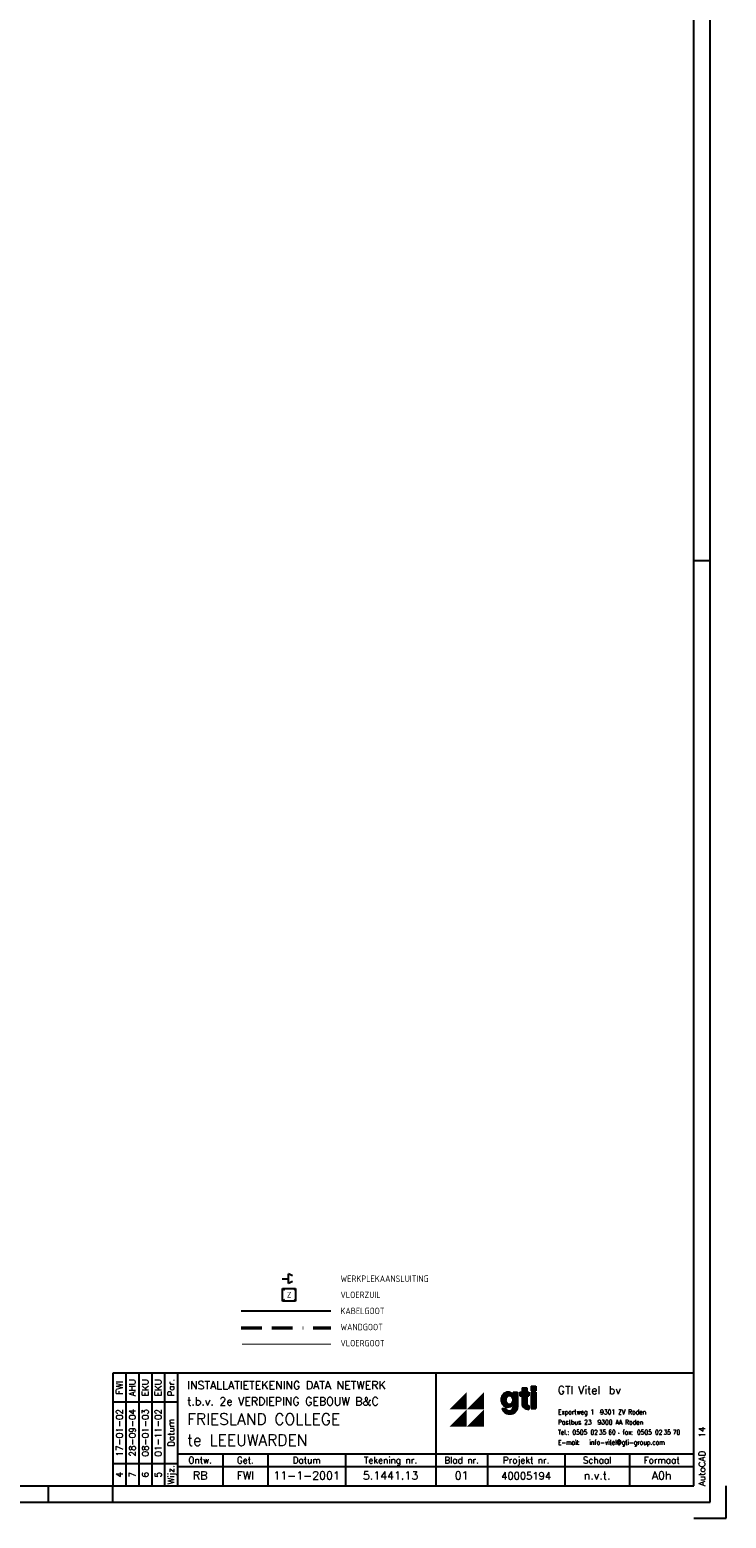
# Model space of a CAD drawing. Extents: x 0 to 1189, y 0 to 841.
# Tile 35 of 44: x 973 to 1189, y 0 to 462. Entities that reach past the tile are written whole.
import ezdxf
from ezdxf.enums import TextEntityAlignment as Align

# ---------------------------------------------------------------- set-up
doc = ezdxf.new("R2010")
doc.units = 0
doc.linetypes.add('DASHDOT', pattern=[25.4, 12.7, -6.35, 0, -6.35])
doc.linetypes.add('E0002', pattern=[22.225, 6.35, -3.175, 6.35, -3.175, 0, -3.175])
doc.layers.get('0').update_dxf_attribs({"linetype": 'CONTINUOUS'})
for name, color, linetype in [('GOTEN', 3, 'CONTINUOUS'), ('GREEN', 3, 'CONTINUOUS'), ('TEXT20', 4, 'CONTINUOUS'), ('VITELDATA', 1, 'CONTINUOUS')]:
    doc.layers.add(name, color=color, linetype=linetype)
doc.styles.add('LOGO', font='SIMPLEX')
doc.styles.get("Standard").update_dxf_attribs({"font": 'ISO'})

# ---------------------------------------------------------------- blocks, each defined once
blk = doc.blocks.new('FOR002')
for p, q in [((0, 35), (-180, 35)), ((-180, 35), (-180, 0)), ((-164, 35), (-164, 0)), ((-160, 35), (-160, 0)), ((-80, 35), (-80, 0)), ((-160, 26), (-180, 26)), ((-160, 10), (0, 10)), ((-146, 10), (-146, 0)), ((-132, 10), (-132, 0)), ((-108, 10), (-108, 0)), ((-64, 10), (-64, 0)), ((-40, 10), (-40, 0)), ((-20, 10), (-20, 0)), ((-180, 7), (-160, 7)), ((-160, 6), (0, 6))]:
    blk.add_line(p, q)
at = {"color": 4}
for p, q in [((-176, 35), (-176, 0)), ((-172, 35), (-172, 0)), ((-168, 35), (-168, 0))]:
    blk.add_line(p, q, dxfattribs=at)
at = {"color": 4, "style": 'LOGO'}
for s, p in [('Par.', (-161, 30.5)), ('Datum', (-161, 16.5)), ('Wijz.', (-161, 3.5))]:
    blk.add_text(s, height=2, rotation=90, dxfattribs=at).set_placement(p, align=Align.CENTER)
blk.add_text('AutoCAD', height=2, rotation=90, dxfattribs=at).set_placement((3.5, 0))
for s, p in [('Ontw.', (-153, 7)), ('Get.', (-139, 7)), ('Datum', (-120, 7)), ('Tekening nr.', (-94, 7)), ('Blad nr.', (-72, 7)), ('Projekt nr.', (-52, 7)), ('Schaal', (-30, 7)), ('Formaat', (-10, 7))]:
    blk.add_text(s, height=2, dxfattribs=at).set_placement(p, align=Align.CENTER)
for tag, p in [('PAR4', (-177, 30.5)), ('PAR3', (-173, 30.5)), ('PAR2', (-169, 30.5)), ('PAR1', (-165, 30.5)), ('DAT4', (-177, 16.5)), ('DAT3', (-173, 16.5)), ('DAT2', (-169, 16.5)), ('DAT1', (-165, 16.5)), ('WIJZ4', (-177, 3.5)), ('WIJZ3', (-173, 3.5)), ('WIJZ2', (-169, 3.5)), ('WIJZ1', (-165, 3.5))]:
    blk.add_attdef(tag, text='', height=2, rotation=90, dxfattribs=at).set_placement(p, align=Align.CENTER)
for tag, p in [('TITEL1', (-157, 30)), ('TITEL2', (-157, 25))]:
    blk.add_attdef(tag, p, '', height=2.5, dxfattribs=at)
at = {"style": 'LOGO'}
for tag, p in [('PROJEKT', (-157, 19)), ('PLAATS', (-157, 12.5))]:
    blk.add_attdef(tag, p, '', height=3.5, dxfattribs=at)
at = {"color": 4, "style": 'LOGO'}
blk.add_attdef('REL', (3.5, 15), '', height=2, rotation=90, dxfattribs=at)
for tag, p in [('ONTW', (-153, 2)), ('GET', (-139, 2)), ('DATUM', (-120, 2)), ('TEK', (-94, 2)), ('BLAD', (-72, 2)), ('PROJEKT', (-52, 2)), ('SCHAAL', (-30, 2)), ('FOR', (-10, 2))]:
    blk.add_attdef(tag, text='', height=2.5, dxfattribs=at).set_placement(p, align=Align.CENTER)
blk = doc.blocks.new('$DAT003')
for p, q in [((0, 0), (2, 0)), ((3.2, 0.9), (2, 1.5)), ((2, -1.5), (2, 1.5)), ((3.2, -0.9), (2, -1.5))]:
    blk.add_line(p, q)
blk = doc.blocks.new('FORA0H')
at = {"color": 4}
for p, q in [((1184, 5), (1184, 836)), ((1189, 0), (1189, 10)), ((20, 5), (1184, 5)), ((1179, 0), (1189, 0))]:
    blk.add_line(p, q, dxfattribs=at)
at = {"color": 6}
for p, q in [((1179, 10), (1179, 831)), ((25, 10), (1179, 10))]:
    blk.add_line(p, q, dxfattribs=at)
at = {"color": 7}
for p, q in [((1179, 297), (1184, 297)), ((979, 5), (979, 10)), ((999, 5), (999, 10))]:
    blk.add_line(p, q, dxfattribs=at)
blk = doc.blocks.new('*X2331')
at = {"color": 0}
for p, q in [((147, 56.89), (147, 58.31)), ((147.19, 56.43), (147.19, 58.77)), ((147.38, 56.13), (147.38, 59.07)), ((147.56, 55.91), (147.56, 59.29)), ((147.75, 55.74), (147.75, 59.46)), ((147.94, 55.61), (147.94, 59.59)), ((148.12, 55.5), (148.12, 59.7)), ((148.31, 58.2), (148.31, 59.78)), ((148.5, 58.47), (148.5, 59.84)), ((148.69, 58.64), (148.69, 59.88)), ((148.88, 58.76), (148.88, 59.9)), ((149.06, 58.84), (149.06, 59.9)), ((149.25, 58.88), (149.25, 59.88)), ((149.44, 58.9), (149.44, 59.84)), ((149.62, 58.89), (149.62, 59.78)), ((149.81, 58.84), (149.81, 59.69)), ((150, 58.76), (150, 59.58)), ((150.19, 58.64), (150.19, 59.45)), ((150.38, 58.47), (150.38, 59.27)), ((150.56, 58.21), (150.56, 59.05)), ((150.75, 53.4), (150.75, 59.9)), ((150.94, 53.5), (150.94, 59.9)), ((151.12, 53.63), (151.12, 59.9)), ((151.31, 53.78), (151.31, 59.9)), ((151.5, 53.97), (151.5, 59.9)), ((151.69, 54.22), (151.69, 59.9)), ((151.88, 54.6), (151.88, 59.9)), ((147.38, 54.32), (147.38, 54.62)), ((147.56, 54.04), (147.56, 54.62)), ((147.75, 53.83), (147.75, 54.62)), ((147.94, 53.67), (147.94, 54.62)), ((148.12, 53.54), (148.12, 54.62)), ((148.31, 55.42), (148.31, 56.76)), ((148.31, 53.43), (148.31, 54.55)), ((148.5, 55.36), (148.5, 56.49)), ((148.5, 53.35), (148.5, 54.3)), ((148.69, 55.32), (148.69, 56.32)), ((148.69, 53.28), (148.69, 54.14)), ((148.88, 55.3), (148.88, 56.2)), ((148.88, 53.22), (148.88, 54.03)), ((149.06, 55.3), (149.06, 56.12)), ((149.06, 53.18), (149.06, 53.96)), ((149.25, 55.32), (149.25, 56.08)), ((149.25, 53.16), (149.25, 53.91)), ((149.44, 55.36), (149.44, 56.06)), ((149.44, 53.14), (149.44, 53.9)), ((149.62, 55.42), (149.62, 56.07)), ((149.62, 53.14), (149.62, 53.91)), ((149.81, 55.51), (149.81, 56.12)), ((149.81, 53.15), (149.81, 53.95)), ((150, 55.62), (150, 56.2)), ((150, 53.17), (150, 54.03)), ((150.19, 55.75), (150.19, 56.32)), ((150.19, 53.21), (150.19, 54.14)), ((150.38, 55.93), (150.38, 56.49)), ((150.38, 53.26), (150.38, 54.3)), ((150.56, 56.15), (150.56, 56.75)), ((150.56, 53.32), (150.56, 54.54))]:
    blk.add_line(p, q, dxfattribs=at)
blk = doc.blocks.new('*X2332')
at = {"color": 0}
for p, q in [((152.44, 58.9), (152.44, 59.9)), ((152.62, 58.9), (152.62, 59.9)), ((152.81, 58.9), (152.81, 59.9)), ((153, 58.9), (153, 59.9)), ((153.19, 55.82), (153.19, 61.34)), ((153.38, 55.43), (153.38, 61.34)), ((153.56, 55.2), (153.56, 61.34)), ((153.75, 55.04), (153.75, 61.34)), ((153.94, 54.91), (153.94, 61.34)), ((154.12, 54.81), (154.12, 61.34)), ((154.31, 54.73), (154.31, 61.34)), ((154.5, 58.9), (154.5, 59.9)), ((154.69, 58.9), (154.69, 59.9)), ((154.88, 58.9), (154.88, 59.9)), ((155.06, 58.9), (155.06, 59.9)), ((154.5, 54.67), (154.5, 55.86)), ((154.69, 54.63), (154.69, 55.71)), ((154.88, 54.6), (154.88, 55.63)), ((155.06, 54.58), (155.06, 55.59))]:
    blk.add_line(p, q, dxfattribs=at)
blk = doc.blocks.new('*X2333')
at = {"color": 0}
for p, q in [((156.1875, 60.58), (156.1875, 61.82)), ((156.1875, 54.82), (156.1875, 59.9)), ((156.375, 60.58), (156.375, 61.82)), ((156.375, 54.82), (156.375, 59.9)), ((156.5625, 60.58), (156.5625, 61.82)), ((156.5625, 54.82), (156.5625, 59.9)), ((156.75, 60.58), (156.75, 61.82)), ((156.75, 54.82), (156.75, 59.9)), ((156.9375, 60.58), (156.9375, 61.82)), ((156.9375, 54.82), (156.9375, 59.9)), ((157.125, 60.58), (157.125, 61.82)), ((157.125, 54.82), (157.125, 59.9))]:
    blk.add_line(p, q, dxfattribs=at)
blk = doc.blocks.new('LOG027')
at = {"color": 4}
for p, q in [((26.79, 18.49), (26.79, 17.1)), ((26.79, 18.49), (28.19, 18.49)), ((28.19, 18.49), (28.19, 17.1)), ((29.58, 18.96), (30.97, 18.96)), ((29.58, 18.96), (29.58, 17.56)), ((29.68, 18.86), (30.88, 18.86)), ((29.68, 18.86), (29.68, 17.66)), ((30.88, 18.86), (30.88, 17.66)), ((30.97, 18.96), (30.97, 17.56)), ((23.99, 17.1), (23.99, 16.24)), ((23.99, 17.1), (23.99, 16.24)), ((23.99, 17.1), (25.38, 17.1)), ((24.09, 17), (24.09, 15.9)), ((24.09, 17), (25.29, 17)), ((25.29, 17), (25.29, 12.46)), ((25.38, 17.1), (25.38, 12.46)), ((26.1, 17.1), (26.1, 15.94)), ((26.1, 17.1), (26.79, 17.1)), ((26.1, 15.94), (26.79, 15.94)), ((26.2, 17), (26.2, 16.04)), ((26.2, 17), (26.89, 17)), ((26.2, 16.04), (26.89, 16.04)), ((26.79, 15.94), (26.79, 13.39)), ((26.89, 18.4), (26.89, 17)), ((26.89, 18.4), (28.09, 18.4)), ((26.89, 16.04), (26.89, 13.39)), ((28.09, 18.4), (28.09, 17)), ((28.09, 17), (28.79, 17)), ((28.09, 16.04), (28.09, 13.39)), ((28.09, 16.04), (28.79, 16.04)), ((28.19, 17.1), (28.88, 17.1)), ((28.19, 15.94), (28.19, 13.39)), ((28.19, 15.94), (28.88, 15.94)), ((28.79, 17), (28.79, 16.04)), ((28.88, 17.1), (28.88, 15.94)), ((29.58, 17.56), (30.97, 17.56)), ((29.58, 17.1), (29.58, 11.99)), ((29.58, 17.1), (30.97, 17.1)), ((29.68, 17.66), (30.88, 17.66)), ((29.68, 17), (29.68, 12.09)), ((29.68, 17), (30.88, 17)), ((30.88, 17), (30.88, 12.09)), ((30.97, 17.1), (30.97, 11.99)), ((20.57, 11.99), (21.77, 11.99)), ((20.7, 11.9), (21.7, 11.9)), ((23.99, 13.32), (23.99, 12.46)), ((24.09, 13.66), (24.09, 12.46)), ((28.79, 12.83), (28.79, 11.86)), ((28.88, 12.92), (28.88, 11.76)), ((29.58, 11.99), (30.97, 11.99)), ((29.68, 12.09), (30.88, 12.09))]:
    blk.add_line(p, q, dxfattribs=at)
for points in [[(22.36, 17.1, 0.108254), (21.58, 16.93, 0.102013), (20.89, 16.42, 0.094273), (20.44, 15.68, 0.089446), (20.28, 14.78, 0.089446), (20.44, 13.88, 0.094273), (20.89, 13.14, 0.102013), (21.58, 12.63, 0.108254), (22.36, 12.46, 0.108254), (23.15, 12.63, 0.102013), (23.84, 13.14, 0.025227), (23.99, 13.32, 0.089446)], [(22.36, 17, 0.108254), (21.62, 16.84, 0.102013), (20.96, 16.36, 0.094273), (20.53, 15.64, 0.089446), (20.37, 14.78, 0.089446), (20.53, 13.91, 0.094273), (20.96, 13.2, 0.102013), (21.62, 12.72, 0.108254), (22.36, 12.55, 0.108254), (23.11, 12.72, 0.102013), (23.77, 13.2, 0.062444), (24.09, 13.66, 0.025227)], [(23.99, 16.24, 0.025227), (23.84, 16.42, 0.102013), (23.15, 16.93, 0.108254), (22.36, 17.1, 0.108254)], [(24.09, 15.9, 0.062444), (23.77, 16.36, 0.102013), (23.11, 16.84, 0.108254), (22.36, 17, 0.108254)], [(20.57, 11.99, 0.047333), (20.69, 11.67, 0.103369), (21.22, 10.98, 0.092126), (22, 10.53, 0.085497), (22.95, 10.37, 0.085497), (23.89, 10.53, 0.092126), (24.67, 10.98, 0.103369), (25.2, 11.67, 0.113017), (25.38, 12.46, 0.113017)], [(20.7, 11.9, 0.02861), (20.77, 11.72, 0.103369), (21.28, 11.05, 0.092126), (22.03, 10.62, 0.085497), (22.95, 10.46, 0.085497), (23.86, 10.62, 0.092126), (24.61, 11.05, 0.103369), (25.12, 11.72, 0.113017), (25.29, 12.46, 0.113017)], [(21.7, 11.9, 0.08091), (21.94, 11.57, 0.098491), (22.35, 11.3, 0.098491), (22.83, 11.2, 0.098491), (23.31, 11.3, 0.098491), (23.72, 11.57, 0.098491), (23.99, 11.98, 0.098491), (24.09, 12.46, 0.098491)], [(21.77, 11.99, 0.093743), (22.01, 11.64, 0.098491), (22.38, 11.38, 0.098491), (22.83, 11.3, 0.098491), (23.27, 11.38, 0.098491), (23.65, 11.64, 0.098491), (23.9, 12.01, 0.098491), (23.99, 12.46, 0.098491)], [(26.79, 13.39, 0.122953), (26.94, 12.79, 0.105488), (27.41, 12.24, 0.087567), (28.06, 11.89, 0.078075), (28.88, 11.76, 0.078075)], [(26.89, 13.39, 0.122953), (27.03, 12.83, 0.105488), (27.47, 12.31, 0.087567), (28.09, 11.98, 0.068653), (28.79, 11.86, 0.078075)], [(28.09, 13.39, 0.139889), (28.15, 13.17, 0.107118), (28.34, 12.98, 0.079812), (28.58, 12.87, 0.04611), (28.79, 12.83, 0.067459)], [(28.19, 13.39, 0.139889), (28.24, 13.22, 0.107118), (28.39, 13.06, 0.079812), (28.61, 12.96, 0.067459), (28.88, 12.92, 0.067459)]]:
    blk.add_lwpolyline(points, format="xyb", dxfattribs=at)
for points in [[(22.83, 16.04, 0.106817), (22.35, 15.93, 0.101559), (21.93, 15.63, 0.094912), (21.66, 15.19, 0.090692), (21.57, 14.66, 0.090692), (21.66, 14.13, 0.094912), (21.93, 13.69, 0.101559), (22.35, 13.39, 0.106817), (22.83, 13.29, 0.106817), (23.31, 13.39, 0.101559), (23.73, 13.69, 0.094912), (24, 14.13, 0.090692), (24.09, 14.66, 0.090692), (24, 15.19, 0.094912), (23.73, 15.63, 0.101559), (23.31, 15.93, 0.106817)], [(22.83, 15.94, 0.106817), (22.39, 15.84, 0.101559), (22, 15.57, 0.094912), (21.75, 15.16, 0.090692), (21.66, 14.66, 0.090692), (21.75, 14.17, 0.094912), (22, 13.76, 0.101559), (22.39, 13.48, 0.106817), (22.83, 13.39, 0.106817), (23.27, 13.48, 0.101559), (23.65, 13.76, 0.094912), (23.91, 14.17, 0.090692), (24, 14.66, 0.090692), (23.91, 15.16, 0.094912), (23.65, 15.57, 0.101559), (23.27, 15.84, 0.106817)]]:
    blk.add_lwpolyline(points, format="xyb", close=True, dxfattribs=at)
at = {"color": 4, "const_width": 0.25}
for points in [[(50.88, 10.75, 1), (51.12, 10.75, 1)], [(51.38, 7.5, 1), (51.62, 7.5, 1)], [(56.59, 4.35, 1), (56.84, 4.35, 1)]]:
    blk.add_lwpolyline(points, format="xyb", close=True, dxfattribs=at)
at = {"color": 1}
for points in [[(4.28, 11.76), (9.62, 11.76), (9.62, 17.1)], [(9.62, 11.76), (14.96, 17.1), (14.96, 11.76)], [(4.28, 6.42), (9.62, 11.76), (9.62, 6.42)], [(9.62, 6.42), (14.96, 11.76), (14.96, 6.42)]]:
    blk.add_solid(points, dxfattribs=at)
at = {"color": 2, "xscale": 0.9672711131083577, "yscale": 0.9672711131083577, "zscale": 0.9672711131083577}
for name, p in [('*X2333', (-121.24, -40.94)), ('*X2331', (-121.72, -40.94)), ('*X2332', (-121.24, -40.94))]:
    blk.add_blockref(name, p, dxfattribs=at)
at = {"color": 7, "style": 'LOGO'}
for s, p in [('GTI', (37.81, 16.5)), ('Vitel', (44.11, 16.5)), ('bv', (53.61, 16.5))]:
    blk.add_text(s, height=2.5, dxfattribs=at).set_placement(p)
at = {"color": 4, "style": 'LOGO', "width": 0.9}
for s, height, p in [('Exportweg 1  9301 ZV Roden', 1.5, (37.88, 10.18)), ('Tel.:', 1.451, (37.88, 3.93)), ('Postbus 23  9300 AA Roden', 1.5, (37.88, 7.03)), ('0505', 1.5, (42.34, 3.93)), ('02', 1.451, (47.96, 3.92)), ('35', 1.451, (50.61, 3.92)), ('60', 1.451, (53.48, 3.92)), ('fax:', 1.451, (57.88, 3.93)), ('0505', 1.5, (62.34, 3.93)), ('02', 1.451, (67.96, 3.92)), ('35', 1.451, (70.61, 3.92)), ('70', 1.451, (73.48, 3.92)), ('E-mail:', 1.451, (37.88, 0.78)), ('info-vitel@gti-group.com', 1.5, (47.59, 0.78))]:
    blk.add_text(s, height=height, dxfattribs=at).set_placement(p)
blk = doc.blocks.new('DAT030')
for p, q in [((-2, 2), (-1.41, 1.41)), ((-2, -2), (-2, 2)), ((-2, 2), (2, 2)), ((2, 2), (1.41, 1.41)), ((2, 2), (2, -2)), ((-1.41, -1.41), (-2, -2)), ((2, -2), (-2, -2)), ((1.41, -1.41), (2, -2))]:
    blk.add_line(p, q)
at = {"color": 4}
blk.add_attdef('NR', text='', height=1.8, dxfattribs=at).set_placement((0, 0), align=Align.MIDDLE)

msp = doc.modelspace()

# ---------------------------------------------------------------- linework, layer by layer
at = {"layer": 'GOTEN', "linetype": 'E0002'}
for p, q in [((1038.73, 59.29), (1066.51, 59.29)), ((1038.73, 58.79), (1066.51, 58.79))]:
    msp.add_line(p, q, dxfattribs=at)
at = {"layer": 'GREEN'}
msp.add_line((1038.73, 64.29), (1066.51, 64.29), dxfattribs=at)
at = {"layer": 'GREEN', "linetype": 'DASHDOT', "const_width": 0.35}
msp.add_lwpolyline([(1066.5, 54), (1039, 54)], dxfattribs=at)

# ---------------------------------------------------------------- block references
for name, p in [('FORA0H', (0, 0)), ('LOG027', (1099, 22))]:
    msp.add_blockref(name, p)
ref = msp.add_blockref('FOR002', (1179, 10))
ref.add_attrib('ONTW', 'RB', dxfattribs={"color": 4, "height": 2.5, "style": 'LOGO'}).set_placement((1026, 12), align=Align.CENTER)
ref.add_attrib('GET', 'FWI', dxfattribs={"color": 4, "height": 2.5, "style": 'LOGO'}).set_placement((1040, 12), align=Align.CENTER)
ref.add_attrib('DATUM', '11-1-2001', dxfattribs={"color": 4, "height": 2.5, "style": 'LOGO'}).set_placement((1059, 12), align=Align.CENTER)
ref.add_attrib('TEK', '5.1441.13', dxfattribs={"color": 4, "height": 2.5, "style": 'LOGO'}).set_placement((1085, 12), align=Align.CENTER)
ref.add_attrib('BLAD', '01', dxfattribs={"color": 4, "height": 2.5, "style": 'LOGO'}).set_placement((1107, 12), align=Align.CENTER)
ref.add_attrib('PROJEKT', '40005194', dxfattribs={"color": 4, "height": 2.25, "style": 'LOGO'}).set_placement((1127, 12), align=Align.CENTER)
ref.add_attrib('SCHAAL', 'n.v.t.', dxfattribs={"color": 4, "height": 2.5, "style": 'LOGO'}).set_placement((1149, 12), align=Align.CENTER)
ref.add_attrib('FOR', 'A0h', dxfattribs={"color": 4, "height": 2.5, "style": 'LOGO'}).set_placement((1169, 12), align=Align.CENTER)
ref.add_attrib('TITEL1', 'INSTALLATIETEKENING DATA NETWERK', (1022, 40), dxfattribs={"color": 4, "height": 2.5, "style": 'LOGO'})
ref.add_attrib('TITEL2', 't.b.v. 2e VERDIEPING GEBOUW B&C', (1022, 35), dxfattribs={"color": 4, "height": 2.5, "style": 'LOGO'})
ref.add_attrib('PROJEKT', 'FRIESLAND COLLEGE', (1022, 29), dxfattribs={"height": 3.5, "style": 'LOGO'})
ref.add_attrib('PLAATS', 'te LEEUWARDEN', (1022, 22.5), dxfattribs={"height": 3.5, "style": 'LOGO'})
ref.add_attrib('WIJZ1', '5', dxfattribs={"color": 4, "height": 2, "rotation": 90, "style": 'LOGO'}).set_placement((1014, 13.5), align=Align.CENTER)
ref.add_attrib('DAT1', '01-11-02', dxfattribs={"color": 4, "height": 2, "rotation": 90, "style": 'LOGO'}).set_placement((1014, 26.5), align=Align.CENTER)
ref.add_attrib('PAR1', 'EKU', dxfattribs={"color": 4, "height": 2, "rotation": 90, "style": 'LOGO'}).set_placement((1014, 40.5), align=Align.CENTER)
ref.add_attrib('WIJZ2', '6', dxfattribs={"color": 4, "height": 2, "rotation": 90, "style": 'LOGO'}).set_placement((1010, 13.5), align=Align.CENTER)
ref.add_attrib('DAT2', '08-01-03', dxfattribs={"color": 4, "height": 2, "rotation": 90, "style": 'LOGO'}).set_placement((1010, 26.5), align=Align.CENTER)
ref.add_attrib('PAR2', 'EKU', dxfattribs={"color": 4, "height": 2, "rotation": 90, "style": 'LOGO'}).set_placement((1010, 40.5), align=Align.CENTER)
ref.add_attrib('WIJZ3', '7', dxfattribs={"color": 4, "height": 2, "rotation": 90, "style": 'LOGO'}).set_placement((1006, 13.5), align=Align.CENTER)
ref.add_attrib('DAT3', '28-09-04', dxfattribs={"color": 4, "height": 2, "rotation": 90, "style": 'LOGO'}).set_placement((1006, 26.5), align=Align.CENTER)
ref.add_attrib('PAR3', 'AHU', dxfattribs={"color": 4, "height": 2, "rotation": 90, "style": 'LOGO'}).set_placement((1006, 40.5), align=Align.CENTER)
ref.add_attrib('WIJZ4', '4', dxfattribs={"color": 4, "height": 2, "rotation": 90, "style": 'LOGO'}).set_placement((1002, 13.5), align=Align.CENTER)
ref.add_attrib('DAT4', '17-01-02', dxfattribs={"color": 4, "height": 2, "rotation": 90, "style": 'LOGO'}).set_placement((1002, 26.5), align=Align.CENTER)
ref.add_attrib('PAR4', 'FWI', dxfattribs={"color": 4, "height": 2, "rotation": 90, "style": 'LOGO'}).set_placement((1002, 40.5), align=Align.CENTER)
ref.add_attrib('REL', '14', (1182.5, 25), dxfattribs={"color": 4, "height": 2, "rotation": 90, "style": 'LOGO'})
at = {"layer": 'VITELDATA'}
msp.add_blockref('$DAT003', (1051.41, 74.29), dxfattribs=at)
msp.add_blockref('DAT030', (1053.57, 69.29), dxfattribs=at).add_auto_attribs({'NR': 'Z'})

# ---------------------------------------------------------------- texts
at = {"layer": 'TEXT20'}
for s, p in [('WERKPLEKAANSLUITING', (1069.48, 74.29)), ('VLOERZUIL', (1069.48, 69.29)), ('KABELGOOT', (1069.48, 64.29)), ('WANDGOOT', (1069.48, 59.29)), ('VLOERGOOT', (1069.48, 54.29))]:
    msp.add_text(s, height=2, dxfattribs=at).set_placement(p, align=Align.MIDDLE_LEFT)

doc.saveas('drawing.dxf')
